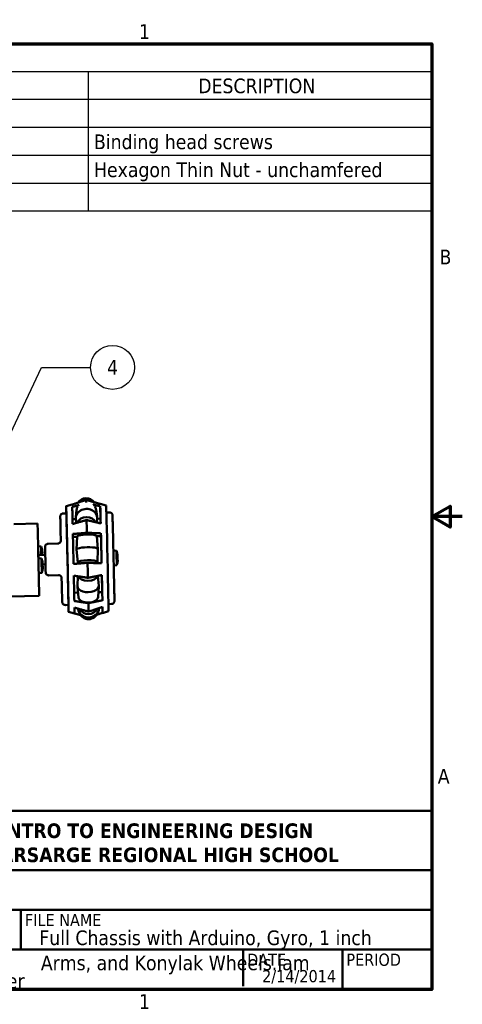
# Model space of a CAD drawing. Header units: inches. Extents: x 0.3 to 21.7, y 0.3 to 16.7.
# Tile 6 of 6: x 14.5 to 21.7, y 0.5 to 16.6. Entities that reach past the tile are written whole.
import ezdxf
from ezdxf.enums import TextEntityAlignment as Align

# ---------------------------------------------------------------- set-up
doc = ezdxf.new("R2010")
doc.units = ezdxf.units.IN
doc.header["$LTSCALE"] = 2
doc.header["$MEASUREMENT"] = 0
for name, color, linetype, lineweight in [('Border (ANSI)', 7, 'Continuous', 70), ('Symbol (ANSI)', 7, 'Continuous', 25), ('Title (ANSI)', 7, 'Continuous', 50), ('Visible (ANSI)', 7, 'Continuous', 50)]:
    doc.layers.add(name, color=color, linetype=linetype, lineweight=lineweight)
doc.styles.add('Note Text (ANSI)', font='tahoma.ttf')
doc.styles.add('Text Style38', font='tahoma.ttf')

# ---------------------------------------------------------------- blocks, each defined once
blk = doc.blocks.new('Borders Default Border')
at = {"layer": 'Border (ANSI)', "flags": 128}
for points in [[(0.38, 0.38), (0.38, 8.12), (10.62, 8.12), (10.62, 0.38), (0.38, 0.38)], [(10.87, 4.25), (10.62, 4.25), (10.77, 4.3366), (10.77, 4.1634), (10.62, 4.25)]]:
    blk.add_lwpolyline(points, dxfattribs=at)
at = {"layer": 'Border (ANSI)', "char_height": 0.12, "attachment_point": 7, "style": 'Note Text (ANSI)'}
for s, insert in [('1', (8.2229, 8.16)), ('B', (10.6834, 6.315)), ('A', (10.669, 2.065))]:
    blk.add_mtext(s, dxfattribs=dict(at, insert=insert))
at = {"layer": 'Border (ANSI)', "insert": (8.2229, 0.22), "char_height": 0.12, "attachment_point": 7, "line_spacing_factor": 1.875, "style": 'Note Text (ANSI)'}
blk.add_mtext('1', dxfattribs=at)
blk = doc.blocks.new('Title Blocks KRHS A')
at = {"layer": 'Title (ANSI)'}
for p, q in [((5.5839, 1.567), (5.5839, 2.0545)), ((5.5839, 2.0545), (10.0839, 2.0545)), ((10.0839, 2.0545), (10.0839, 1.567)), ((5.5839, 1.242), (5.5839, 1.567)), ((5.5839, 1.567), (10.0839, 1.567)), ((10.0839, 1.567), (5.5839, 1.567)), ((10.0839, 1.567), (10.0839, 1.242)), ((5.5839, 0.917), (5.5839, 1.242)), ((5.5839, 1.242), (10.0839, 1.242)), ((10.0839, 1.242), (5.5839, 1.242)), ((6.0714, 1.242), (6.0714, 0.917)), ((6.7214, 1.242), (6.7214, 0.917)), ((10.0839, 1.242), (10.0839, 0.917)), ((5.5839, 0.592), (5.5839, 0.917)), ((5.5839, 0.917), (10.0839, 0.917)), ((10.0839, 0.917), (5.5839, 0.917)), ((8.5402, 0.917), (8.5402, 0.617)), ((9.3527, 0.917), (9.3527, 0.592)), ((10.0839, 0.917), (10.0839, 0.592)), ((10.0839, 0.592), (5.5839, 0.592))]:
    blk.add_line(p, q, dxfattribs=at)
at = {"layer": 'Title (ANSI)', "insert": (7.8339, 1.7907), "char_height": 0.12, "width": 4.469292, "attachment_point": 5, "line_spacing_factor": 0.987884, "style": 'Note Text (ANSI)'}
blk.add_mtext('\\fTahoma|b1|i0;\\H0.1200;INTRO TO ENGINEERING DESIGN \\PKEARSARGE REGIONAL HIGH SCHOOL', dxfattribs=at)
at = {"layer": 'Title (ANSI)', "char_height": 0.1, "attachment_point": 1, "style": 'Note Text (ANSI)'}
for s, insert, width in [('\\fTahoma|b0|i0;\\H0.1000;PROJECT NAME', (5.6164, 1.5345), 1.434256), ('\\fTahoma|b0|i0;\\H0.1000;SIZE', (5.6164, 1.2095), 0.635371), ('\\fTahoma|b0|i0;\\H0.1000;SCALE', (6.1039, 1.2095), 0.503734), ('\\fTahoma|b0|i0;\\H0.1000;DATE', (8.5727, 0.8845), 0.394878), ('\\fTahoma|b0|i0;\\H0.1000;PERIOD', (9.3852, 0.8845), 0.480227)]:
    blk.add_mtext(s, dxfattribs=dict(at, insert=insert, width=width))
for s, insert in [('\\fTahoma|b0|i0;\\H0.1000;FILE NAME', (6.7539, 1.2095)), ('\\fTahoma|b0|i0;\\H0.1000;NAME', (5.6164, 0.8845))]:
    blk.add_mtext(s, dxfattribs=dict(at, insert=insert))
at = {"layer": 'Title (ANSI)'}
for tag, p, height, style in [('Enter_Project_001', (5.7386, 1.2791), 0.12, 'Note Text (ANSI)'), ('Sheet_Size_001', (5.7464, 0.9595), 0.12, 'Note Text (ANSI)'), ('Enter_Scale_001', (6.1657, 0.957), 0.12, 'Note Text (ANSI)'), ('FILENAME_001', (6.8718, 0.9541), 0.12, 'Note Text (ANSI)'), ('FILENAME_002', (6.8839, 0.7487), 0.12, 'Note Text (ANSI)'), ('CREATION_DATE_001', (8.6954, 0.65), 0.1, 'Text Style38'), ('Enter_Name_001', (5.7574, 0.5998), 0.12, 'Note Text (ANSI)')]:
    blk.add_attdef(tag, p, '', height=height, dxfattribs=dict(at, style=style))
at = {"layer": 'Title (ANSI)', "style": 'Note Text (ANSI)'}
blk.add_attdef('Enter_Period', text='', height=0.12, dxfattribs=at).set_placement((9.5152, 0.7545), align=Align.TOP_LEFT)
blk = doc.blocks.new('PARTS LIST')
at = {"layer": 'Symbol (ANSI)'}
for p, q in [((10.62, 8.12), (2.6008, 8.12)), ((2.6008, 8.12), (2.6008, 7.8915)), ((10.62, 8.12), (10.62, 7.8915)), ((10.62, 7.8915), (2.6008, 7.8915)), ((2.6008, 7.8915), (2.6008, 7.663)), ((3.4612, 7.8915), (3.4612, 7.663)), ((4.1382, 7.8915), (4.1382, 7.663)), ((7.8077, 7.8915), (7.8077, 7.663)), ((10.62, 7.8915), (10.62, 7.663)), ((10.62, 7.663), (2.6008, 7.663)), ((2.6008, 7.663), (2.6008, 6.7489)), ((3.4612, 7.663), (3.4612, 6.7489)), ((4.1382, 7.663), (4.1382, 6.7489)), ((7.8077, 7.663), (7.8077, 6.7489)), ((10.62, 7.663), (10.62, 6.7489)), ((10.62, 7.4345), (2.6008, 7.4345)), ((10.62, 7.206), (2.6008, 7.206)), ((10.62, 6.9775), (2.6008, 6.9775)), ((10.62, 6.7489), (2.6008, 6.7489))]:
    blk.add_line(p, q, dxfattribs=at)
at = {"layer": 'Symbol (ANSI)', "char_height": 0.12, "attachment_point": 7, "style": 'Note Text (ANSI)'}
for s, insert in [('PARTS LIST', (6.1903, 7.9425)), ('ITEM', (2.8496, 7.7172)), ('QTY', (3.6446, 7.6844)), ('PART NUMBER', (5.4459, 7.7147)), ('DESCRIPTION', (8.7082, 7.7134)), ('1', (3.004, 7.4885)), ('1', (3.7726, 7.4885)), ('Main Body with Arduino and Gyro Mounts', (4.1852, 7.4529)), ('2', (2.9947, 7.259)), ('6', (3.7547, 7.2566)), ('JIS B 1111 - M3x10', (4.1739, 7.2564)), ('Binding head screws', (7.8547, 7.2235)), ('3', (2.9937, 7.0279)), ('6', (3.7614, 7.0281)), ('JIS B 1181 - B M3', (4.1739, 7.0276)), ('Hexagon Thin Nut - unchamfered', (7.8547, 6.9946)), ('4', (2.9892, 6.8032)), ('3', (3.7624, 6.7994)), ('Full Motor Arm', (4.1852, 6.798))]:
    blk.add_mtext(s, dxfattribs=dict(at, insert=insert))
blk = doc.blocks.new('Balloon1')
at = {"layer": 'Symbol (ANSI)'}
for p, q in [((6.9461, 4.4543), (7.4247, 5.4711)), ((7.4247, 5.4711), (7.8269, 5.4711)), ((6.9283, 4.4627), (6.9041, 4.3653)), ((6.9461, 4.4543), (6.9041, 4.3653)), ((6.9041, 4.3653), (6.9639, 4.446)), ((6.9639, 4.446), (6.9283, 4.4627))]:
    blk.add_line(p, q, dxfattribs=at)
at = {"layer": 'Symbol (ANSI)', "flags": 128}
blk.add_lwpolyline([(6.9283, 4.4627), (6.9041, 4.3653), (6.9639, 4.446), (6.9283, 4.4627)], dxfattribs=at)
at = {"layer": 'Symbol (ANSI)'}
blk.add_circle((8.0069, 5.4711), 0.18, dxfattribs=at)
blk.add_solid([(6.9283, 4.4627), (6.9041, 4.3653), (6.9639, 4.446), (6.9283, 4.4627)], dxfattribs=at)
at = {"layer": 'Symbol (ANSI)', "insert": (8.0069, 5.4711), "char_height": 0.12, "attachment_point": 5, "style": 'Note Text (ANSI)'}
blk.add_mtext('4', dxfattribs=at)

msp = doc.modelspace()

# ---------------------------------------------------------------- linework, layer by layer
at = {"layer": 'Visible (ANSI)'}
for p, q in [((15.909, 8.683), (15.811, 8.71)), ((15.207, 8.552), (15.257, 8.553)), ((15.255, 8.668), (15.351, 8.7)), ((15.425, 8.61), (15.413, 8.49)), ((15.743, 8.618), (15.761, 8.499)), ((15.817, 8.466), (15.813, 8.668)), ((15.962, 8.569), (15.913, 8.568)), ((14.786, 8.385), (14.397, 8.376)), ((15.414, 8.457), (15.358, 8.456)), ((15.423, 8.396), (15.414, 8.46)), ((15.755, 8.404), (15.762, 8.469)), ((15.761, 8.465), (15.817, 8.466)), ((15.594, 8.234), (15.594, 8.215)), ((15.594, 8.215), (15.594, 8.234)), ((15.824, 8.179), (15.824, 8.225)), ((15.435, 8.17), (15.365, 8.169)), ((15.435, 8.173), (15.425, 7.961)), ((15.578, 8.214), (15.489, 8.196)), ((15.611, 8.214), (15.7, 8.201)), ((15.755, 8.18), (15.775, 7.969)), ((15.755, 8.177), (15.824, 8.179)), ((14.845, 8.011), (14.795, 8.014)), ((14.797, 7.927), (14.799, 7.927)), ((15.118, 8.058), (14.958, 8.054)), ((15.445, 7.75), (15.425, 7.96)), ((15.765, 7.757), (15.775, 7.969)), ((16.077, 7.941), (16.028, 7.944)), ((14.851, 7.816), (14.8, 7.819)), ((14.801, 7.869), (14.912, 7.871)), ((14.856, 7.577), (14.805, 7.571)), ((14.87, 7.718), (14.916, 7.719)), ((16.083, 7.702), (16.033, 7.697)), ((15.13, 7.542), (14.97, 7.538)), ((15.448, 7.522), (15.438, 7.361)), ((15.771, 7.529), (15.788, 7.368)), ((15.449, 7.255), (15.386, 7.254)), ((15.457, 7.174), (15.438, 7.352)), ((15.777, 7.181), (15.788, 7.359)), ((15.782, 7.263), (15.845, 7.264)), ((15.848, 7.129), (15.845, 7.264)), ((14.813, 7.2), (14.04, 7.183)), ((15.241, 7.052), (15.291, 7.054)), ((15.294, 6.939), (15.392, 6.911)), ((15.471, 6.92), (15.457, 6.955)), ((15.619, 7.092), (15.619, 7.083)), ((15.619, 7.083), (15.619, 7.092)), ((15.77, 6.923), (15.784, 6.959)), ((15.851, 6.925), (15.849, 7.02)), ((15.948, 6.953), (15.852, 6.921)), ((15.996, 7.069), (15.947, 7.068))]:
    msp.add_line(p, q, dxfattribs=at)
for centre, major_axis, ratio, start_param, end_param in [((15.274, 7.803), (-0.02, 0.865), 0.002223, 2.620051, 6.804727), ((15.583, 8.644), (-0.16, -0.002), 0.981562, 3.75018, 5.698339), ((15.601, 7.811), (-0.022, 0.965), 0.002223, 5.983783, 6.213444), ((15.601, 7.811), (-0.022, 0.965), 0.002223, 5.983783, 6.213444), ((15.831, 7.816), (-0.02, 0.895), 0.002223, 6.19233, 6.372653), ((15.274, 7.803), (-0.017, 0.75), 0.002223, 3.141593, 6.283185), ((15.372, 7.806), (-0.02, 0.895), 0.002223, 6.19233, 6.283864), ((15.372, 7.806), (-0.02, 0.895), 0.002223, 5.406932, 5.973273), ((15.587, 8.48), (0.175, 0.005), 0.82922, 6.179492, 9.528471), ((15.584, 8.6), (-0.16, -0.004), 0.82922, 5.761385, 6.179492), ((15.584, 8.6), (0.16, 0.004), 0.82922, 0.103693, 0.513847), ((15.831, 7.816), (-0.02, 0.895), 0.002223, 5.406932, 5.973273), ((15.929, 7.818), (0.02, -0.865), 0.002223, 0.000679, 3.140914), ((14.799, 7.793), (0.013, -0.592), 0.002223, 0, 3.141593), ((15.59, 8.36), (0.16, 0.004), 0.82922, 0.338327, 2.795758), ((15.601, 7.811), (-0.022, 0.965), 0.002223, 5.166761, 5.428046), ((15.601, 7.811), (0.022, -0.965), 0.002223, 2.025168, 2.286453), ((15.831, 7.816), (-0.015, 0.665), 0.002223, 5.750582, 6.075513), ((15.831, 7.816), (0.02, -0.895), 0.002223, 1.479941, 2.046282), ((15.372, 7.806), (-0.02, 0.895), 0.002223, 4.621534, 5.187875), ((15.595, 8.176), (0.16, 0.004), 0.191132, 0.013586, 3.128007), ((15.594, 8.21), (-0.025, -0.0006), 0.191132, 3.991272, 5.433506), ((15.594, 8.21), (-0.025, -0.0006), 0.191132, 4.710125, 5.433506), ((15.594, 8.21), (-0.025, -0.0006), 0.191132, 3.991272, 4.710125), ((15.831, 7.816), (-0.015, 0.665), 0.002223, 4.590052, 5.290115), ((14.802, 7.793), (-0.003, 0.134), 0.002223, 4.908548, 6.283185), ((14.847, 7.891), (-0.003, 0.12), 0.002223, 4.53007, 6.282991), ((14.865, 7.892), (-0.0012, 0.0519), 0.002223, 0.192543, 0.753031), ((14.865, 7.892), (-0.0012, 0.0519), 0.002223, 4.904932, 5.503436), ((15.6, 7.965), (0.175, 0.004), 0.191132, 6.2696, 9.438364), ((16.08, 7.822), (-0.003, 0.12), 0.002223, 3.141787, 6.282991), ((14.853, 7.696), (-0.003, 0.12), 0.002223, 3.141787, 6.282991), ((14.865, 7.892), (0.0012, -0.0519), 0.002223, 4.904932, 5.142635), ((14.87, 7.697), (-0.0012, 0.0519), 0.002223, 0.192543, 0.753031), ((14.914, 7.795), (-0.0017, 0.076), 0.002223, 3.604641, 6.283185), ((15.605, 7.754), (0.16, 0.004), 0.191132, 5.642833, 10.062228), ((15.601, 7.811), (-0.022, 0.965), 0.002223, 4.381363, 4.642648), ((15.601, 7.811), (0.022, -0.965), 0.002223, 1.23977, 1.501055), ((16.097, 7.822), (-0.0012, 0.0519), 0.002223, 0.285763, 0.65919), ((16.097, 7.822), (-0.0012, 0.0519), 0.002223, 4.998151, 5.596655), ((16.097, 7.822), (0.0012, -0.0519), 0.002223, 4.998151, 5.397953), ((16.097, 7.822), (0.0012, -0.0519), 0.002223, 0.285763, 0.884266), ((14.87, 7.697), (-0.0012, 0.0519), 0.002223, 4.904932, 5.503436), ((14.87, 7.697), (0.0012, -0.0519), 0.002223, 4.904932, 5.490733), ((14.87, 7.697), (0.0012, -0.0519), 0.002223, 0.192543, 0.791047), ((14.914, 7.795), (0.0017, -0.076), 0.002223, 0, 0.463048), ((15.372, 7.806), (-0.02, 0.895), 0.002223, 3.836136, 4.402477), ((15.609, 7.538), (-0.16, -0.003), 0.558919, 0.146119, 3.00025), ((15.831, 7.816), (0.02, -0.895), 0.002223, 0.694543, 1.260884), ((15.831, 7.816), (-0.015, 0.665), 0.002223, 3.733895, 4.289391), ((15.613, 7.36), (-0.175, -0.004), 0.558919, 6.236143, 9.47182), ((15.617, 7.182), (-0.16, -0.003), 0.558919, 0.047043, 3.09455), ((15.372, 7.806), (0.02, -0.895), 0.002223, 6.282507, 6.758671), ((15.62, 7.019), (-0.175, -0.002), 0.981562, 0.132518, 3.030178), ((15.619, 7.06), (0.16, 0.002), 0.981562, 3.627607, 5.820006), ((15.601, 7.811), (-0.022, 0.965), 0.002223, 3.595965, 3.85725), ((15.601, 7.811), (0.022, -0.965), 0.002223, 0.454372, 0.715657), ((15.831, 7.816), (0.02, -0.895), 0.002223, 6.19233, 6.758671), ((15.62, 6.978), (-0.16, -0.002), 0.981562, 0.366412, 2.77518)]:
    msp.add_ellipse(centre, major_axis=major_axis, ratio=ratio, start_param=start_param, end_param=end_param, dxfattribs=at)
for points, weights in [([(15.58, 8.773), (15.461, 8.733), (15.352, 8.696)], [1, 1.00076952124, 1]), ([(15.811, 8.707), (15.7, 8.739), (15.58, 8.773)], [1, 1.00076952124, 1]), ([(15.353, 8.657), (15.41, 8.674), (15.469, 8.691)], [1, 1.00039752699, 1.00038433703]), ([(15.696, 8.696), (15.756, 8.682), (15.813, 8.668)], [1.00038439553, 1.00039661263, 1]), ([(15.589, 8.444), (15.47, 8.41), (15.36, 8.378)], [1, 1.00076952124, 1]), ([(15.82, 8.388), (15.709, 8.415), (15.589, 8.444)], [1, 1.00076952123, 1]), ([(15.364, 8.215), (15.474, 8.224), (15.594, 8.234)], [1, 1.00076952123, 1]), ([(15.594, 8.234), (15.714, 8.23), (15.824, 8.225)], [1, 1.00076952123, 1]), ([(14.861, 7.941), (14.862, 7.942), (14.863, 7.943)], [1.06434766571, 1.05071931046, 1.03676136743]), ([(14.862, 7.881), (14.863, 7.881), (14.865, 7.882)], [1.07891015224, 1.05822545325, 1.03676136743]), ([(14.867, 7.745), (14.868, 7.746), (14.869, 7.748)], [1.06434766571, 1.05071931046, 1.03676136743]), ([(15.605, 7.744), (15.486, 7.734), (15.375, 7.724)], [1, 1.00076952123, 1]), ([(15.835, 7.735), (15.725, 7.739), (15.605, 7.744)], [1, 1.00076952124, 1]), ([(16.094, 7.807), (16.096, 7.807), (16.097, 7.807)], [1.0773291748, 1.05740576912, 1.03676136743]), ([(16.098, 7.789), (16.096, 7.789), (16.094, 7.79)], [1.03676136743, 1.06261840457, 1.08734438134]), ([(16.095, 7.87), (16.095, 7.871), (16.096, 7.872)], [1.05429464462, 1.04559399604, 1.03676136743]), ([(14.867, 7.686), (14.869, 7.686), (14.87, 7.687)], [1.07891015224, 1.05822545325, 1.03676136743]), ([(14.87, 7.66), (14.869, 7.662), (14.868, 7.663)], [1.04521088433, 1.06389472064, 1.08197943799]), ([(14.871, 7.66), (14.869, 7.661), (14.868, 7.661)], [1.03676136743, 1.06163856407, 1.08546879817]), ([(15.38, 7.533), (15.49, 7.516), (15.611, 7.497)], [1, 1.00076952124, 1]), ([(15.611, 7.497), (15.73, 7.521), (15.839, 7.543)], [1, 1.00076952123, 1]), ([(15.619, 7.083), (15.499, 7.101), (15.388, 7.118)], [1, 1.00076952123, 1]), ([(15.848, 7.129), (15.738, 7.107), (15.619, 7.083)], [1, 1.00076952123, 1]), ([(15.39, 7.01), (15.501, 6.978), (15.622, 6.944)], [1, 1.00076952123, 1]), ([(15.622, 6.944), (15.741, 6.984), (15.85, 7.021)], [1, 1.00076952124, 1]), ([(15.49, 6.886), (15.44, 6.901), (15.392, 6.915)], [1.00037825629, 1.00033489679, 1.00000249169]), ([(15.851, 6.925), (15.804, 6.909), (15.754, 6.892)], [1, 1.0003340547, 1.00037807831])]:
    msp.add_rational_spline(points, weights, degree=2, dxfattribs=at)
for points, knots in [([(15.166, 8.097), (15.166, 8.103), (15.166, 8.108), (15.164, 8.18), (15.163, 8.242), (15.161, 8.348), (15.16, 8.393), (15.159, 8.46), (15.158, 8.483), (15.158, 8.497), (15.158, 8.499), (15.158, 8.502), (15.158, 8.502), (15.158, 8.505), (15.158, 8.505), (15.158, 8.506), (15.158, 8.507), (15.159, 8.508), (15.159, 8.509), (15.159, 8.511), (15.159, 8.512), (15.16, 8.515), (15.16, 8.516), (15.161, 8.52), (15.162, 8.522), (15.165, 8.527), (15.167, 8.531), (15.173, 8.538), (15.177, 8.541), (15.185, 8.547), (15.19, 8.549), (15.199, 8.551), (15.203, 8.552), (15.207, 8.552)], [3.718792, 3.718792, 3.718792, 3.718792, 3.766054, 3.766054, 4.332799, 4.332799, 4.899677, 4.899677, 5.467098, 5.467098, 5.60697, 5.60697, 5.674078, 5.674078, 5.692739, 5.692739, 5.701295, 5.701295, 5.710624, 5.710624, 5.721905, 5.721905, 5.73339, 5.73339, 5.751443, 5.751443, 5.781116, 5.781116, 5.819734, 5.819734, 5.860119, 5.860119, 5.890385, 5.890385, 5.890385, 5.890385]), ([(15.962, 8.569), (15.967, 8.569), (15.973, 8.568), (15.983, 8.565), (15.988, 8.563), (15.997, 8.557), (16, 8.553), (16.005, 8.546), (16.006, 8.544), (16.009, 8.54), (16.01, 8.537), (16.011, 8.534), (16.011, 8.532), (16.012, 8.53), (16.012, 8.529), (16.012, 8.528), (16.012, 8.527), (16.013, 8.526), (16.013, 8.525), (16.013, 8.524), (16.013, 8.523), (16.013, 8.522), (16.013, 8.521), (16.013, 8.518), (16.013, 8.516), (16.014, 8.503), (16.014, 8.484), (16.016, 8.427), (16.017, 8.383), (16.02, 8.28), (16.021, 8.219), (16.024, 8.089), (16.026, 8.017), (16.029, 7.87), (16.031, 7.794), (16.034, 7.647), (16.036, 7.574), (16.039, 7.441), (16.04, 7.379), (16.042, 7.274), (16.043, 7.229), (16.044, 7.162), (16.045, 7.139), (16.045, 7.125), (16.045, 7.122), (16.045, 7.12), (16.045, 7.119), (16.045, 7.117), (16.045, 7.116), (16.044, 7.115), (16.044, 7.114), (16.044, 7.113), (16.044, 7.113), (16.044, 7.111), (16.044, 7.109), (16.043, 7.107), (16.043, 7.105), (16.042, 7.102), (16.041, 7.1), (16.038, 7.094), (16.036, 7.091), (16.03, 7.084), (16.026, 7.08), (16.018, 7.075), (16.013, 7.072), (16.004, 7.07), (16, 7.07), (15.996, 7.069)], [0, 0, 0, 0, 0.041228, 0.041228, 0.081707, 0.081707, 0.122194, 0.122194, 0.142021, 0.142021, 0.16072, 0.16072, 0.17412, 0.17412, 0.181381, 0.181381, 0.192136, 0.192136, 0.204115, 0.204115, 0.225038, 0.225038, 0.277873, 0.277873, 0.436291, 0.436291, 0.915513, 0.915513, 1.498453, 1.498453, 2.06568, 2.06568, 2.632588, 2.632588, 3.199338, 3.199338, 3.766054, 3.766054, 4.332799, 4.332799, 4.899677, 4.899677, 5.467098, 5.467098, 5.60697, 5.60697, 5.674078, 5.674078, 5.692739, 5.692739, 5.701295, 5.701295, 5.710624, 5.710624, 5.721905, 5.721905, 5.73339, 5.73339, 5.751443, 5.751443, 5.781116, 5.781116, 5.819734, 5.819734, 5.860119, 5.860119, 5.890385, 5.890385, 5.890385, 5.890385]), ([(15.118, 8.058), (15.124, 8.058), (15.129, 8.059), (15.139, 8.063), (15.144, 8.065), (15.152, 8.072), (15.156, 8.076), (15.162, 8.085), (15.164, 8.09), (15.166, 8.096), (15.166, 8.097), (15.166, 8.099), (15.167, 8.101), (15.167, 8.102), (15.167, 8.103), (15.167, 8.104), (15.167, 8.104), (15.167, 8.105), (15.167, 8.105), (15.167, 8.106), (15.167, 8.106), (15.167, 8.107), (15.167, 8.107), (15.167, 8.107)], [0, 0, 0, 0, 0.0411919, 0.0411919, 0.0816385, 0.0816385, 0.1221072, 0.1221072, 0.1625084, 0.1625084, 0.1712619, 0.1712619, 0.1819281, 0.1819281, 0.1870597, 0.1870597, 0.1937885, 0.1937885, 0.2011068, 0.2011068, 0.2131126, 0.2131126, 0.2287849, 0.2287849, 0.2287849, 0.2287849]), ([(14.859, 7.95), (14.86, 7.952), (14.86, 7.955), (14.86, 7.959), (14.86, 7.961), (14.859, 7.963)], [3.3060421, 3.3060421, 3.3060421, 3.3060421, 3.3644884, 3.3644884, 3.4125164, 3.4125164, 3.4125164, 3.4125164]), ([(14.859, 7.961), (14.861, 7.955), (14.862, 7.949), (14.863, 7.943), (14.863, 7.943), (14.863, 7.943)], [3.39674048, 3.39674048, 3.39674048, 3.39674048, 3.44129731, 3.44129731, 3.44336923, 3.44336923, 3.44336923, 3.44336923]), ([(14.864, 7.929), (14.864, 7.929), (14.864, 7.929), (14.862, 7.936), (14.861, 7.943), (14.859, 7.95)], [3.67097773, 3.67097773, 3.67097773, 3.67097773, 3.67304964, 3.67304964, 3.72409608, 3.72409608, 3.72409608, 3.72409608]), ([(14.861, 7.895), (14.862, 7.897), (14.863, 7.899), (14.864, 7.902), (14.864, 7.902), (14.864, 7.902)], [3.39025087, 3.39025087, 3.39025087, 3.39025087, 3.44129731, 3.44129731, 3.44336923, 3.44336923, 3.44336923, 3.44336923]), ([(14.912, 7.871), (14.912, 7.875), (14.912, 7.879), (14.911, 7.903), (14.911, 7.922), (14.91, 7.954), (14.91, 7.968), (14.91, 7.989), (14.909, 7.996), (14.909, 8.002), (14.909, 8.003), (14.909, 8.004), (14.909, 8.004), (14.909, 8.005), (14.909, 8.005), (14.909, 8.006), (14.909, 8.007), (14.909, 8.007), (14.91, 8.008), (14.91, 8.009), (14.91, 8.009), (14.91, 8.011), (14.91, 8.012), (14.91, 8.014), (14.911, 8.015), (14.912, 8.019), (14.912, 8.022), (14.915, 8.028), (14.918, 8.032), (14.924, 8.04), (14.928, 8.044), (14.937, 8.049), (14.942, 8.052), (14.951, 8.054), (14.955, 8.054), (14.958, 8.054)], [1.2027831, 1.2027831, 1.2027831, 1.2027831, 1.2354615, 1.2354615, 1.4040072, 1.4040072, 1.5726723, 1.5726723, 1.7418198, 1.7418198, 1.7856042, 1.7856042, 1.8020204, 1.8020204, 1.8143617, 1.8143617, 1.8197577, 1.8197577, 1.824081, 1.824081, 1.8302322, 1.8302322, 1.8366327, 1.8366327, 1.847204, 1.847204, 1.8681739, 1.8681739, 1.903778, 1.903778, 1.9440538, 1.9440538, 1.9845165, 1.9845165, 2.012479, 2.012479, 2.012479, 2.012479]), ([(14.862, 7.87), (14.862, 7.871), (14.862, 7.871), (14.862, 7.879), (14.861, 7.887), (14.861, 7.895)], [3.35945444, 3.35945444, 3.35945444, 3.35945444, 3.36448844, 3.36448844, 3.42293481, 3.42293481, 3.42293481, 3.42293481]), ([(14.861, 7.887), (14.862, 7.885), (14.863, 7.884), (14.865, 7.882), (14.865, 7.882), (14.865, 7.882)], [3.39955623, 3.39955623, 3.39955623, 3.39955623, 3.44129731, 3.44129731, 3.44336923, 3.44336923, 3.44336923, 3.44336923]), ([(14.865, 7.754), (14.866, 7.757), (14.866, 7.76), (14.866, 7.764), (14.865, 7.765), (14.865, 7.767)], [3.3060421, 3.3060421, 3.3060421, 3.3060421, 3.3644884, 3.3644884, 3.4125164, 3.4125164, 3.4125164, 3.4125164]), ([(14.865, 7.766), (14.867, 7.76), (14.868, 7.754), (14.869, 7.748), (14.869, 7.748), (14.869, 7.748)], [3.39674048, 3.39674048, 3.39674048, 3.39674048, 3.44129731, 3.44129731, 3.44336923, 3.44336923, 3.44336923, 3.44336923]), ([(14.87, 7.733), (14.87, 7.734), (14.869, 7.734), (14.868, 7.741), (14.867, 7.748), (14.865, 7.754)], [3.67097773, 3.67097773, 3.67097773, 3.67097773, 3.67304964, 3.67304964, 3.72409608, 3.72409608, 3.72409608, 3.72409608]), ([(16.092, 7.884), (16.092, 7.885), (16.092, 7.887), (16.092, 7.89), (16.092, 7.89), (16.092, 7.891)], [3.30604206, 3.30604206, 3.30604206, 3.30604206, 3.36448844, 3.36448844, 3.39667758, 3.39667758, 3.39667758, 3.39667758]), ([(16.092, 7.889), (16.094, 7.883), (16.095, 7.878), (16.096, 7.872), (16.096, 7.872), (16.096, 7.872)], [3.40068868, 3.40068868, 3.40068868, 3.40068868, 3.44129731, 3.44129731, 3.44336923, 3.44336923, 3.44336923, 3.44336923]), ([(16.096, 7.862), (16.096, 7.862), (16.096, 7.863), (16.095, 7.87), (16.093, 7.877), (16.092, 7.884)], [3.67097773, 3.67097773, 3.67097773, 3.67097773, 3.67304964, 3.67304964, 3.72409608, 3.72409608, 3.72409608, 3.72409608]), ([(16.093, 7.832), (16.094, 7.834), (16.096, 7.835), (16.097, 7.836), (16.097, 7.836), (16.097, 7.837)], [3.39025087, 3.39025087, 3.39025087, 3.39025087, 3.44129731, 3.44129731, 3.44336923, 3.44336923, 3.44336923, 3.44336923]), ([(16.094, 7.785), (16.094, 7.793), (16.095, 7.801), (16.094, 7.816), (16.094, 7.824), (16.093, 7.832)], [3.3060421, 3.3060421, 3.3060421, 3.3060421, 3.3644884, 3.3644884, 3.4229348, 3.4229348, 3.4229348, 3.4229348]), ([(16.094, 7.81), (16.095, 7.809), (16.096, 7.808), (16.097, 7.807), (16.097, 7.807), (16.097, 7.807)], [3.40358423, 3.40358423, 3.40358423, 3.40358423, 3.44129731, 3.44129731, 3.44336923, 3.44336923, 3.44336923, 3.44336923]), ([(16.098, 7.789), (16.098, 7.789), (16.098, 7.789), (16.097, 7.787), (16.095, 7.786), (16.094, 7.785)], [3.67097773, 3.67097773, 3.67097773, 3.67097773, 3.67304964, 3.67304964, 3.72409608, 3.72409608, 3.72409608, 3.72409608]), ([(16.095, 7.75), (16.096, 7.757), (16.097, 7.764), (16.098, 7.772), (16.098, 7.772), (16.098, 7.772)], [3.39025087, 3.39025087, 3.39025087, 3.39025087, 3.44129731, 3.44129731, 3.44336923, 3.44336923, 3.44336923, 3.44336923]), ([(14.866, 7.7), (14.868, 7.702), (14.869, 7.704), (14.87, 7.706), (14.87, 7.706), (14.87, 7.706)], [3.39025087, 3.39025087, 3.39025087, 3.39025087, 3.44129731, 3.44129731, 3.44336923, 3.44336923, 3.44336923, 3.44336923]), ([(14.867, 7.654), (14.868, 7.661), (14.868, 7.669), (14.868, 7.684), (14.867, 7.692), (14.866, 7.7)], [3.3060421, 3.3060421, 3.3060421, 3.3060421, 3.3644884, 3.3644884, 3.4229348, 3.4229348, 3.4229348, 3.4229348]), ([(14.867, 7.692), (14.868, 7.69), (14.869, 7.688), (14.87, 7.687), (14.87, 7.687), (14.87, 7.687)], [3.39955623, 3.39955623, 3.39955623, 3.39955623, 3.44129731, 3.44129731, 3.44336923, 3.44336923, 3.44336923, 3.44336923]), ([(14.871, 7.66), (14.871, 7.66), (14.871, 7.66), (14.87, 7.658), (14.869, 7.656), (14.867, 7.654)], [3.67097773, 3.67097773, 3.67097773, 3.67097773, 3.67304964, 3.67304964, 3.72409608, 3.72409608, 3.72409608, 3.72409608]), ([(14.868, 7.624), (14.869, 7.631), (14.87, 7.638), (14.871, 7.645), (14.871, 7.645), (14.872, 7.646)], [3.39025087, 3.39025087, 3.39025087, 3.39025087, 3.44129731, 3.44129731, 3.44336923, 3.44336923, 3.44336923, 3.44336923]), ([(14.97, 7.538), (14.965, 7.538), (14.959, 7.539), (14.949, 7.542), (14.944, 7.545), (14.935, 7.551), (14.931, 7.555), (14.925, 7.563), (14.923, 7.568), (14.92, 7.576), (14.92, 7.578), (14.919, 7.581), (14.919, 7.582), (14.919, 7.583), (14.919, 7.584), (14.919, 7.585), (14.919, 7.585), (14.919, 7.586), (14.919, 7.586), (14.919, 7.587), (14.919, 7.588), (14.919, 7.591), (14.919, 7.595), (14.918, 7.609), (14.918, 7.623), (14.917, 7.654), (14.917, 7.672), (14.916, 7.7), (14.916, 7.709), (14.915, 7.719)], [0, 0, 0, 0, 0.0411898, 0.0411898, 0.0816348, 0.0816348, 0.1221051, 0.1221051, 0.1625462, 0.1625462, 0.1813624, 0.1813624, 0.18936, 0.18936, 0.1957559, 0.1957559, 0.2026566, 0.2026566, 0.2157993, 0.2157993, 0.2543053, 0.2543053, 0.3703198, 0.3703198, 0.5603932, 0.5603932, 0.7296372, 0.7296372, 0.8093378, 0.8093378, 0.8093378, 0.8093378]), ([(15.181, 7.495), (15.181, 7.495), (15.181, 7.495), (15.181, 7.496), (15.181, 7.496), (15.181, 7.498), (15.181, 7.498), (15.181, 7.499), (15.18, 7.5), (15.18, 7.501), (15.18, 7.502), (15.18, 7.504), (15.179, 7.505), (15.178, 7.509), (15.177, 7.511), (15.174, 7.517), (15.172, 7.521), (15.166, 7.528), (15.162, 7.532), (15.153, 7.537), (15.148, 7.539), (15.139, 7.542), (15.134, 7.542), (15.13, 7.542)], [2.5643639, 2.5643639, 2.5643639, 2.5643639, 2.568542, 2.568542, 2.5983301, 2.5983301, 2.6044917, 2.6044917, 2.6124135, 2.6124135, 2.6191198, 2.6191198, 2.6290742, 2.6290742, 2.6474136, 2.6474136, 2.6798035, 2.6798035, 2.7195806, 2.7195806, 2.7600246, 2.7600246, 2.7931945, 2.7931945, 2.7931945, 2.7931945]), ([(15.241, 7.052), (15.236, 7.052), (15.23, 7.053), (15.22, 7.056), (15.215, 7.059), (15.206, 7.065), (15.202, 7.069), (15.198, 7.075), (15.196, 7.077), (15.194, 7.082), (15.193, 7.084), (15.192, 7.088), (15.192, 7.089), (15.191, 7.092), (15.191, 7.092), (15.191, 7.094), (15.19, 7.095), (15.19, 7.096), (15.19, 7.096), (15.19, 7.098), (15.19, 7.098), (15.19, 7.1), (15.19, 7.1), (15.19, 7.103), (15.19, 7.106), (15.189, 7.119), (15.189, 7.137), (15.187, 7.195), (15.186, 7.238), (15.183, 7.342), (15.182, 7.402), (15.18, 7.48), (15.18, 7.492), (15.179, 7.505)], [0, 0, 0, 0, 0.041228, 0.041228, 0.081707, 0.081707, 0.122194, 0.122194, 0.142021, 0.142021, 0.16072, 0.16072, 0.17412, 0.17412, 0.181381, 0.181381, 0.192136, 0.192136, 0.204115, 0.204115, 0.225038, 0.225038, 0.277873, 0.277873, 0.436291, 0.436291, 0.915513, 0.915513, 1.498453, 1.498453, 2.06568, 2.06568, 2.172054, 2.172054, 2.172054, 2.172054])]:
    msp.add_open_spline(points, degree=3, knots=knots, dxfattribs=at)
for points in [[(14.845, 8.011), (14.85, 7.995), (14.855, 7.979), (14.859, 7.963)], [(16.077, 7.941), (16.083, 7.925), (16.088, 7.908), (16.092, 7.891)], [(14.851, 7.816), (14.856, 7.8), (14.861, 7.784), (14.865, 7.767)], [(14.861, 7.895), (14.861, 7.895), (14.861, 7.895), (14.861, 7.894)], [(16.095, 7.752), (16.092, 7.735), (16.088, 7.718), (16.083, 7.702)], [(16.093, 7.833), (16.094, 7.83), (16.094, 7.828), (16.094, 7.826)], [(16.095, 7.754), (16.095, 7.753), (16.095, 7.752), (16.095, 7.75)], [(14.868, 7.625), (14.865, 7.609), (14.861, 7.593), (14.856, 7.577)], [(14.866, 7.7), (14.866, 7.7), (14.866, 7.699), (14.866, 7.699)], [(14.868, 7.626), (14.868, 7.626), (14.868, 7.625), (14.868, 7.624)]]:
    msp.add_open_spline(points, degree=3, dxfattribs=at)

# ---------------------------------------------------------------- block references
at = {"xscale": 2, "yscale": 2, "zscale": 2}
msp.add_blockref('Borders Default Border', (0, 0), dxfattribs=at)
msp.add_blockref('Title Blocks KRHS A', (1.072, -0.424), dxfattribs=at).add_auto_attribs({'FILENAME_001': 'Full Chassis with Arduino, Gyro, 1 inch', 'Sheet_Size_001': 'A', 'Enter_Scale_001': '1:2', 'CREATION_DATE_001': '2/14/2014', 'Enter_Project_001': '3pod', 'Enter_Name_001': 'Chris Spooner', 'FILENAME_002': 'Arms, and Konylak Wheels.iam'})
at = {"layer": 'Symbol (ANSI)', "xscale": 2, "yscale": 2, "zscale": 2}
for name in ['PARTS LIST', 'Balloon1']:
    msp.add_blockref(name, (0, 0), dxfattribs=at)

doc.saveas('drawing.dxf')
